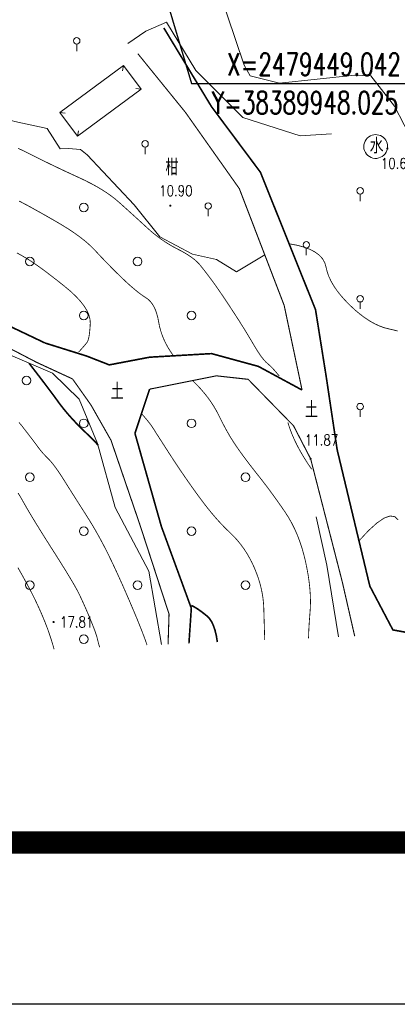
# Model space of a CAD drawing. Header units: millimetres. Extents: x 38389465 to 38395088, y 2473666 to 2480744.
# Tile 87 of 256: x 38389941 to 38389976, y 2479334 to 2479425. Entities that reach past the tile are written whole.
import ezdxf
from ezdxf.enums import TextEntityAlignment as Align

# ---------------------------------------------------------------- set-up
doc = ezdxf.new("R2010")
doc.units = ezdxf.units.MM
doc.header["$LTSCALE"] = 2
doc.linetypes.add('X2', pattern=[10, 8, -2])
doc.layers.get('0').update_dxf_attribs({"linetype": 'CONTINUOUS', "lineweight": 9})
for name, color, linetype in [('DIM_COOR', 3, 'CONTINUOUS'), ('GCD', 251, 'CONTINUOUS'), ('PUB_TEXT', 7, 'CONTINUOUS'), ('PUB_TITLE', 4, 'CONTINUOUS'), ('远期红线', 30, 'CONTINUOUS')]:
    doc.layers.add(name, color=color, linetype=linetype)
doc.layers.add('地形图', color=251, linetype='CONTINUOUS', lineweight=9)
doc.styles.add('_TCH_DIM', font='SIMPLEX', dxfattribs={"bigfont": 'GBCBIG'})
doc.styles.add('HZ', font='txt.shx', dxfattribs={"width": 0.8, "bigfont": 'hztxt.shx'})
doc.styles.add('正等线体', font='rs.shx', dxfattribs={"bigfont": 'hztxt.shx'})
doc.styles.add('细等线体', font='txt', dxfattribs={"width": 0.8})
doc.linetypes.add('10411', pattern='A,2,[150,AAA.SHX,S=1,R=0,X=0,Y=1],2,[151,AAA.SHX,S=1,R=0,X=0,Y=3],1e-11', length=4)
doc.linetypes.add('10421', pattern='A,2,[150,AAA.SHX,S=1,R=0,X=0,Y=1],1e-11', length=2)
doc.linetypes.add('1161', pattern='A,0,[149,AAA.SHX,S=0.1,R=0,X=0,Y=0],-1.6', length=1.6)

# ---------------------------------------------------------------- blocks, each defined once
blk = doc.blocks.new('gc326')
blk.add_circle((0, 0), 0.8)
blk = doc.blocks.new('gc325')
blk.add_line((0, 0), (0, 1.3))
blk.add_circle((0, 1.9), 0.6)
blk = doc.blocks.new('GC200')
at = {"linetype": 'Continuous', "const_width": 0.2, "flags": 128}
blk.add_lwpolyline([(-0.1, 0, 1), (0.1, 0, 1)], format="xyb", close=True, dxfattribs=at)
blk = doc.blocks.new('D地块地形图')
at = {"layer": '地形图', "linetype": 'Continuous'}
for p, q in [((-316.16, -310.625), (-316.234, -311.119)), ((-314.525, -312.836), (-315.019, -312.762)), ((-322.046, -314.977), (-321.551, -315.051)), ((-320.411, -317.188), (-320.337, -316.694))]:
    blk.add_line(p, q, dxfattribs=at)
at = {"layer": '地形图', "linetype": '10421', "flags": 128}
for points in [[(-232.011, -261.084), (-236.637, -263.64), (-248.549, -268.012), (-257.695, -271.461), (-277.205, -278.14), (-284.249, -281.534), (-303.372, -288.744), (-306.185, -290.451), (-307.562, -292.983), (-307.314, -303.605), (-304.971, -310.592), (-304.409, -311.57), (-301.674, -312.274), (-294.694, -311.526), (-293.212, -311.589), (-291.007, -314.406), (-283.851, -328.247), (-282.684, -331.603), (-274.686, -341.559), (-272.571, -345.521), (-268.725, -346.039), (-266.299, -345.559), (-257.323, -335.818), (-245.673, -324.22), (-236.847, -315.852), (-229.947, -307.505), (-225.569, -301.957), (-225.36, -297.934), (-226.453, -295.183), (-228, -291.537), (-229.154, -278.067), (-227.898, -273.174), (-227.028, -264.934), (-227.77, -263.395), (-229.83, -261.46), (-232.011, -261.084)], [(-339.235, -295.825), (-338.158, -299.878), (-332.544, -308.669), (-326.885, -315.623), (-326.248, -315.831), (-323.228, -316.463), (-322.034, -318.338), (-321.265, -318.309), (-320.148, -318.428), (-319.513, -318.9), (-315.169, -323.552), (-312.784, -326.513), (-309.754, -328.111), (-307.525, -328.607), (-305.679, -329.761)], [(-341.357, -331.485), (-335.768, -333.721), (-327.76, -337.008), (-322.754, -339.16), (-320.268, -341.552), (-318.552, -345.658), (-316.913, -351.599), (-313.804, -357.517), (-312.632, -364.307)], [(-298.299, -352.481), (-297.298, -356.94), (-296.215, -363.596)]]:
    blk.add_lwpolyline(points, dxfattribs=at)
at = {"layer": '地形图', "linetype": 'Continuous', "const_width": 0.075}
for points in [[(-311.518, -337.54), (-311.781, -337.166), (-312.019, -336.786), (-312.23, -336.4), (-312.416, -336.009), (-312.575, -335.612), (-312.708, -335.209), (-312.816, -334.801), (-312.897, -334.387), (-312.975, -333.987), (-313.073, -333.622), (-313.19, -333.292), (-313.327, -332.996), (-313.484, -332.735), (-313.66, -332.509), (-313.856, -332.317), (-314.071, -332.16), (-314.303, -332.01), (-314.548, -331.836), (-314.807, -331.64), (-315.079, -331.421), (-315.364, -331.179), (-315.663, -330.915), (-315.975, -330.628), (-316.3, -330.318), (-316.63, -329.998), (-316.954, -329.678), (-317.272, -329.359), (-317.585, -329.041), (-317.893, -328.724), (-318.195, -328.408), (-318.492, -328.093), (-318.783, -327.779), (-319.09, -327.464), (-319.433, -327.146), (-319.813, -326.825), (-320.229, -326.502), (-320.682, -326.175), (-321.171, -325.846), (-321.696, -325.514), (-322.259, -325.179), (-322.822, -324.854), (-323.352, -324.551), (-323.849, -324.27), (-324.312, -324.011), (-324.742, -323.774), (-325.138, -323.559), (-325.501, -323.366), (-325.831, -323.195)], [(-301.71, -339.416), (-301.855, -339.236), (-301.998, -339.065), (-302.139, -338.904), (-302.278, -338.752), (-302.415, -338.609), (-302.551, -338.475), (-302.684, -338.351), (-302.816, -338.236), (-302.95, -338.113), (-303.091, -337.964), (-303.239, -337.788), (-303.394, -337.586), (-303.556, -337.357), (-303.724, -337.102), (-303.899, -336.821), (-304.081, -336.514), (-304.269, -336.193), (-304.46, -335.871), (-304.655, -335.547), (-304.853, -335.222), (-305.055, -334.896), (-305.26, -334.568), (-305.469, -334.239), (-305.682, -333.909), (-305.892, -333.586), (-306.092, -333.279), (-306.283, -332.988), (-306.465, -332.713), (-306.637, -332.454), (-306.799, -332.211), (-306.952, -331.984), (-307.095, -331.773), (-307.231, -331.574), (-307.362, -331.384), (-307.488, -331.204), (-307.608, -331.033), (-307.723, -330.871), (-307.833, -330.718), (-307.938, -330.574), (-308.037, -330.44), (-308.137, -330.306), (-308.244, -330.165), (-308.357, -330.016), (-308.477, -329.86), (-308.604, -329.697), (-308.738, -329.526), (-308.878, -329.348), (-309.025, -329.162), (-309.19, -328.973), (-309.382, -328.783), (-309.603, -328.594), (-309.852, -328.405), (-310.128, -328.217), (-310.433, -328.028), (-310.766, -327.84), (-311.127, -327.652), (-311.5, -327.456), (-311.866, -327.247), (-312.228, -327.022), (-312.583, -326.783), (-312.933, -326.53), (-313.278, -326.262), (-313.617, -325.98), (-313.951, -325.683), (-314.281, -325.38), (-314.612, -325.077), (-314.944, -324.775), (-315.275, -324.474), (-315.607, -324.174), (-315.938, -323.874), (-316.27, -323.576), (-316.603, -323.278), (-316.952, -322.982), (-317.335, -322.689), (-317.751, -322.399), (-318.202, -322.112), (-318.686, -321.827), (-319.205, -321.546), (-319.757, -321.267), (-320.343, -320.99), (-320.937, -320.718), (-321.515, -320.45), (-322.076, -320.186), (-322.621, -319.926), (-323.149, -319.671), (-323.66, -319.42), (-324.155, -319.174), (-324.634, -318.932), (-325.091, -318.702), (-325.525, -318.492), (-325.933, -318.303)]]:
    blk.add_lwpolyline(points, dxfattribs=at)
at = {"layer": '地形图', "linetype": 'Continuous', "flags": 128}
for points, const_width in [([(-326.042, -327.994), (-325.795, -328.134), (-325.531, -328.284), (-325.25, -328.446), (-324.941, -328.634), (-324.591, -328.862), (-324.2, -329.131), (-323.768, -329.44), (-323.296, -329.79), (-322.783, -330.181), (-322.229, -330.612), (-321.634, -331.084), (-321.058, -331.568), (-320.561, -332.037), (-320.143, -332.49), (-319.804, -332.927), (-319.543, -333.35), (-319.362, -333.756), (-319.26, -334.147), (-319.236, -334.523), (-319.255, -334.873), (-319.28, -335.187), (-319.311, -335.466), (-319.347, -335.708), (-319.39, -335.915), (-319.438, -336.085), (-319.493, -336.22), (-319.553, -336.319), (-319.62, -336.404), (-319.696, -336.495), (-319.779, -336.594), (-319.871, -336.701), (-319.971, -336.814), (-320.079, -336.934), (-320.195, -337.062), (-320.319, -337.197)], 0.075), ([(-409.853, -305.286), (-409.853, -305.286), (-409.853, -305.286), (-396.141, -307.318), (-385.878, -310.406), (-377.578, -313.341), (-370.559, -315.355), (-363.531, -318.582), (-356.059, -322.335), (-348.396, -327.287), (-340.798, -330.83), (-327.512, -336.427), (-324.214, -338.144)], 0.1), ([(-325.936, -350.253), (-325.674, -350.685), (-325.45, -351.077), (-325.227, -351.472), (-324.968, -351.917), (-324.674, -352.41), (-324.345, -352.953), (-323.981, -353.545), (-323.582, -354.185), (-323.147, -354.875), (-322.677, -355.614), (-322.212, -356.345), (-321.793, -357.013), (-321.42, -357.616), (-321.093, -358.156), (-320.812, -358.632), (-320.577, -359.044), (-320.388, -359.392), (-320.245, -359.677), (-320.123, -359.934), (-320, -360.201), (-319.874, -360.478), (-319.746, -360.764), (-319.616, -361.06), (-319.484, -361.365), (-319.35, -361.68), (-319.214, -362.005), (-319.083, -362.324), (-318.964, -362.622), (-318.859, -362.9), (-318.767, -363.157), (-318.687, -363.394), (-318.621, -363.609), (-318.567, -363.804), (-318.526, -363.979), (-318.48, -364.168), (-318.412, -364.408), (-318.366, -364.555)], 0.075), ([(-314.83, -309.525), (-310.412, -314.969), (-305.409, -322.05), (-301.255, -332.862), (-299.595, -340.711)], 0.1), ([(-325.948, -357.177), (-325.556, -357.868), (-325.194, -358.525), (-324.862, -359.148), (-324.559, -359.738), (-324.286, -360.294), (-324.036, -360.828), (-323.802, -361.351), (-323.584, -361.862), (-323.382, -362.363), (-323.195, -362.853), (-323.024, -363.332), (-322.869, -363.8), (-322.73, -364.257), (-322.591, -364.738), (-322.591, -364.738)], 0.075), ([(-290.719, -335.244), (-291.142, -335.135), (-291.568, -335.039), (-291.997, -334.926), (-292.433, -334.767), (-292.875, -334.561), (-293.322, -334.309), (-293.776, -334.01), (-294.235, -333.665), (-294.701, -333.274), (-295.172, -332.836), (-295.621, -332.377), (-296.021, -331.924), (-296.371, -331.475), (-296.671, -331.032), (-296.921, -330.593), (-297.121, -330.16), (-297.271, -329.731), (-297.371, -329.307), (-297.491, -328.905), (-297.698, -328.541), (-297.994, -328.215), (-298.378, -327.926), (-298.851, -327.676), (-299.411, -327.463), (-300.06, -327.289), (-300.797, -327.152)], 0.075), ([(-313.969, -364.365), (-314.003, -364.261), (-314.198, -363.711), (-314.425, -363.108), (-314.685, -362.451), (-314.976, -361.741), (-315.281, -361.015), (-315.581, -360.311), (-315.877, -359.628), (-316.167, -358.966), (-316.453, -358.326), (-316.734, -357.708), (-317.01, -357.111), (-317.282, -356.536), (-317.553, -355.976), (-317.83, -355.425), (-318.113, -354.885), (-318.4, -354.354), (-318.694, -353.832), (-318.992, -353.32), (-319.296, -352.818), (-319.605, -352.325), (-319.911, -351.846), (-320.205, -351.385), (-320.487, -350.942), (-320.757, -350.516), (-321.015, -350.109), (-321.261, -349.719), (-321.495, -349.348), (-321.717, -348.994), (-321.929, -348.663), (-322.13, -348.357), (-322.323, -348.078), (-322.505, -347.826), (-322.678, -347.599), (-322.841, -347.398), (-322.995, -347.224), (-323.138, -347.076), (-323.275, -346.942), (-323.405, -346.808), (-323.53, -346.674), (-323.649, -346.542), (-323.762, -346.41), (-323.87, -346.279), (-323.972, -346.148), (-324.069, -346.018), (-324.173, -345.875), (-324.3, -345.704), (-324.45, -345.505), (-324.621, -345.279), (-324.816, -345.025), (-325.032, -344.743), (-325.271, -344.433), (-325.532, -344.096), (-325.841, -343.724)], 0.075), ([(-324.912, -338.232), (-324.478, -338.793), (-324.072, -339.32), (-323.693, -339.815), (-323.342, -340.277), (-323.018, -340.707), (-322.722, -341.103), (-322.453, -341.467), (-322.212, -341.799), (-321.978, -342.114), (-321.73, -342.432), (-321.468, -342.751), (-321.193, -343.071), (-320.903, -343.393), (-320.6, -343.717), (-320.283, -344.043), (-319.952, -344.37), (-319.633, -344.679), (-319.354, -344.953), (-319.114, -345.191), (-318.914, -345.392), (-318.752, -345.557), (-318.63, -345.686), (-318.547, -345.779), (-318.503, -345.835)], 0.15), ([(-324.214, -338.144), (-320.88, -339.685)], 0.1), ([(-313.736, -340.632), (-307.543, -339.394), (-304.594, -339.72), (-300.384, -344.028)], 0.1), ([(-298.994, -363.717), (-298.993, -363.646), (-298.984, -363.326), (-298.969, -362.973), (-298.948, -362.588), (-298.921, -362.171), (-298.888, -361.722), (-298.85, -361.24), (-298.82, -360.732), (-298.815, -360.202), (-298.833, -359.651), (-298.874, -359.08), (-298.94, -358.487), (-299.029, -357.873), (-299.143, -357.238), (-299.28, -356.582), (-299.44, -355.927), (-299.623, -355.296), (-299.828, -354.687), (-300.055, -354.102), (-300.306, -353.54), (-300.578, -353.002), (-300.873, -352.486), (-301.191, -351.994), (-301.518, -351.52), (-301.841, -351.06), (-302.16, -350.614), (-302.475, -350.181), (-302.786, -349.762), (-303.094, -349.357), (-303.397, -348.965), (-303.696, -348.586), (-303.988, -348.219), (-304.268, -347.861), (-304.537, -347.511), (-304.795, -347.17), (-305.041, -346.838), (-305.276, -346.515), (-305.499, -346.2), (-305.711, -345.894), (-305.917, -345.586), (-306.122, -345.264), (-306.326, -344.928), (-306.528, -344.578), (-306.73, -344.214), (-306.931, -343.837), (-307.131, -343.446), (-307.33, -343.041), (-307.541, -342.631), (-307.779, -342.223), (-308.042, -341.818), (-308.331, -341.416), (-308.645, -341.016), (-308.986, -340.62), (-309.353, -340.225), (-309.745, -339.834)], 0.075), ([(-303.056, -363.892), (-303.071, -363.426), (-303.086, -362.916), (-303.101, -362.415), (-303.116, -361.922), (-303.13, -361.437), (-303.143, -360.961), (-303.169, -360.489), (-303.219, -360.016), (-303.293, -359.542), (-303.393, -359.067), (-303.516, -358.591), (-303.665, -358.114), (-303.838, -357.636), (-304.035, -357.157), (-304.253, -356.688), (-304.489, -356.238), (-304.742, -355.807), (-305.012, -355.396), (-305.299, -355.005), (-305.604, -354.633), (-305.926, -354.28), (-306.265, -353.947), (-306.613, -353.613), (-306.964, -353.257), (-307.317, -352.879), (-307.673, -352.479), (-308.03, -352.057), (-308.389, -351.613), (-308.751, -351.147), (-309.115, -350.659), (-309.477, -350.161), (-309.833, -349.663), (-310.183, -349.167), (-310.527, -348.67), (-310.866, -348.175), (-311.198, -347.68), (-311.525, -347.186), (-311.846, -346.692), (-312.149, -346.222), (-312.421, -345.799), (-312.664, -345.422), (-312.875, -345.092), (-313.057, -344.809), (-313.207, -344.572), (-313.328, -344.382), (-313.418, -344.238), (-313.5, -344.112), (-313.597, -343.974), (-313.709, -343.824), (-313.835, -343.663), (-313.976, -343.489), (-314.131, -343.304), (-314.301, -343.106), (-314.486, -342.897)], 0.075), ([(-298.71, -348.048), (-299.098, -347.474), (-299.453, -346.909), (-299.777, -346.354), (-300.068, -345.808), (-300.327, -345.271), (-300.554, -344.743), (-300.749, -344.225), (-300.912, -343.716)], 0.075), ([(-300.384, -344.028), (-298.799, -347.092), (-295.86, -358.514), (-294.713, -363.531)], 0.1), ([(-290.674, -352.76), (-290.998, -352.448), (-291.436, -352.39), (-291.986, -352.586), (-292.649, -353.035), (-293.426, -353.738), (-294.316, -354.695)], 0.075), ([(-307.45, -364.083), (-307.452, -364.062), (-307.544, -363.493), (-307.664, -362.992), (-307.81, -362.558), (-307.985, -362.191), (-308.186, -361.892), (-308.415, -361.66), (-308.65, -361.471), (-308.871, -361.302), (-309.076, -361.151), (-309.266, -361.019), (-309.441, -360.907), (-309.601, -360.813), (-309.746, -360.739), (-309.877, -360.684)], 0.15)]:
    blk.add_lwpolyline(points, dxfattribs=dict(at, const_width=const_width))
at = {"layer": '地形图', "linetype": 'X2', "const_width": 0.15, "flags": 128}
for points in [[(-323.433, -336.352), (-327.254, -334.534), (-339.19, -329.419), (-347.726, -325.228), (-362.175, -317.377), (-376.714, -311.297), (-385.906, -308.507), (-395.482, -306.301), (-414.337, -301.942)], [(-289.267, -363.296), (-291.172, -362.95), (-293.312, -358.884), (-296.341, -346.24), (-297.361, -339.432), (-298.345, -333.265), (-303.456, -320.521), (-308.002, -314.43), (-312.419, -307.139)], [(-299.595, -340.711), (-303.645, -338.52), (-307.989, -337.335), (-313.728, -337.668), (-317.472, -338.381), (-319.569, -337.563), (-323.433, -336.352)], [(-315.093, -344.729), (-313.736, -340.632)], [(-315.093, -344.729), (-312.643, -353.359), (-309.864, -360.947), (-310.085, -364.197)]]:
    blk.add_lwpolyline(points, dxfattribs=at)
at = {"layer": '地形图', "linetype": '10411', "flags": 128}
blk.add_lwpolyline([(-315.765, -308.58), (-314.076, -307.437), (-312.154, -306.623), (-309.445, -311.078), (-305.081, -315.452), (-299.761, -317.152), (-296.854, -316.948)], dxfattribs=at)
at = {"layer": '地形图', "linetype": 'Continuous', "flags": 128}
blk.add_lwpolyline([(-314.525, -312.836), (-316.16, -310.625), (-322.046, -314.977), (-320.411, -317.188)], close=True, dxfattribs=at)
blk.add_lwpolyline([(-291.678, -318.315, -1.505187), (-293.399, -317.231, -0.664369)], format="xyb", close=True, dxfattribs=at)
at = {"layer": '地形图', "linetype": '1161', "flags": 128}
blk.add_lwpolyline([(-305.679, -329.761), (-303.056, -328.175)], dxfattribs=at)
at = {"layer": '地形图', "linetype": 'Continuous', "flags": 128}
blk.add_lwpolyline([(-312.02, -364.28, 0.1, 0.1, 0), (-311.931, -361.483, 0.1, 0.1, 0), (-314.653, -353.141, 0.1, 0.1, 0), (-317.315, -345.366, 0.1, 0.1, 0), (-319.18, -342.088, 0.1, 0.1, 0), (-320.88, -339.685, 0, 0, 0)], format="xyseb", dxfattribs=at)
at = {"layer": '地形图', "linetype": 'Continuous', "xscale": 0.5, "yscale": 0.5}
for name, p in [('gc325', (-320.496, -309.296)), ('gc325', (-314.152, -318.834)), ('gc325', (-294.2, -323.199)), ('gc326', (-319.845, -323.801)), ('gc325', (-308.294, -324.602)), ('gc325', (-299.2, -328.199)), ('gc326', (-324.845, -328.801)), ('gc326', (-314.845, -328.801)), ('gc325', (-294.2, -333.199)), ('gc326', (-319.845, -333.801)), ('gc326', (-309.845, -333.801)), ('gc326', (-325.148, -339.818)), ('gc325', (-294.2, -343.199)), ('gc326', (-319.845, -343.801)), ('gc326', (-309.845, -343.801)), ('gc326', (-324.845, -348.801)), ('gc326', (-304.845, -348.801)), ('gc326', (-319.845, -353.801)), ('gc326', (-309.845, -353.801)), ('gc326', (-324.845, -358.801)), ('gc326', (-314.845, -358.801)), ('gc326', (-304.845, -358.801)), ('gc326', (-319.845, -363.801))]:
    blk.add_blockref(name, p, dxfattribs=at)
at = {"layer": '地形图', "linetype": 'Continuous'}
ref = blk.add_blockref('GC200', (-291.678, -318.315), dxfattribs=dict(at, xscale=0.5, yscale=0.5, zscale=0.5))
ref.add_attrib('height', '10.66', dxfattribs={"layer": 'GCD', "linetype": 'Continuous', "height": 1, "style": '正等线体', "width": 0.8}).set_placement((-292.28, -319.703), align=Align.MIDDLE_LEFT)
ref = blk.add_blockref('GC200', (-311.805, -323.615), dxfattribs=dict(at, xscale=0.5, yscale=0.5, zscale=0.5))
ref.add_attrib('height', '10.90', dxfattribs={"layer": 'GCD', "linetype": 'Continuous', "height": 1, "style": '正等线体', "width": 0.8}).set_placement((-312.838, -322.24), align=Align.MIDDLE_LEFT)
ref = blk.add_blockref('GC200', (-298.799, -347.092), dxfattribs=dict(at, xscale=0.5, yscale=0.5, zscale=0.5))
ref.add_attrib('height', '11.87', dxfattribs={"layer": 'GCD', "linetype": 'Continuous', "height": 1, "style": '正等线体', "width": 0.8}).set_placement((-299.329, -345.345), align=Align.MIDDLE_LEFT)
ref = blk.add_blockref('GC200', (-322.642, -362.218), dxfattribs=dict(at, xscale=0.5, yscale=0.5, zscale=0.5))
ref.add_attrib('height', '17.81', dxfattribs={"layer": 'GCD', "linetype": 'Continuous', "height": 1, "style": '正等线体', "width": 0.8}).set_placement((-322.042, -362.218), align=Align.MIDDLE_LEFT)
at = {"layer": '地形图', "linetype": 'Continuous', "width": 0.8}
for s, height, style, p in [('水', 1.25, '细等线体', (-292.685, -318.002)), ('柑', 1.5, 'HZ', (-311.66, -319.984)), ('土', 1.5, 'HZ', (-316.74, -340.771))]:
    blk.add_text(s, height=height, dxfattribs=dict(at, style=style)).set_placement(p, align=Align.MIDDLE)
at = {"layer": '地形图', "linetype": 'Continuous', "style": 'HZ', "width": 0.8}
blk.add_text('土', height=1.5, rotation=359.99979, dxfattribs=at).set_placement((-298.724, -342.462), align=Align.MIDDLE)
blk = doc.blocks.new('dfgdfg24')
at = {"layer": 'DIM_COOR', "color": 3}
for p, q in [((72.997, -500.171), (81.921, -530.029)), ((81.921, -530.029), (102.711, -530.029))]:
    blk.add_line(p, q, dxfattribs=at)
at = {"layer": 'PUB_TEXT', "style": '_TCH_DIM', "width": 0.705882}
for s, p in [('X=2479449.042', (85.211, -529.294)), ('Y=38389948.025', (83.811, -532.846))]:
    blk.add_text(s, height=2.0825, rotation=0.00001, dxfattribs=at).set_placement(p)
blk = doc.blocks.new('A$C69596FC1')
at = {"layer": 'PUB_TITLE'}
for p, q in [((1000, 1000), (117900, 1000)), ((118900, 0), (0, 0))]:
    blk.add_line(p, q, dxfattribs=at)
at = {"layer": 'PUB_TITLE', "const_width": 140}
blk.add_lwpolyline([(1000, 83100), (117900, 83100), (117900, 1000), (1000, 1000), (1000, 83100)], dxfattribs=at)

msp = doc.modelspace()

# ---------------------------------------------------------------- block references
at = {"linetype": 'ByBlock', "xscale": 0.01500000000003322, "yscale": 0.01500000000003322, "zscale": 0.01500000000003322}
msp.add_blockref('A$C69596FC1', (38389465.971, 2479333.814), dxfattribs=at)
at = {"linetype": 'Continuous'}
msp.add_blockref('D地块地形图', (38390266.789, 2479731.472), dxfattribs=at)
at = {"layer": '远期红线', "linetype": 'ByBlock'}
msp.add_blockref('dfgdfg24', (38389875.028, 2479949.213), dxfattribs=at)

doc.saveas('drawing.dxf')
